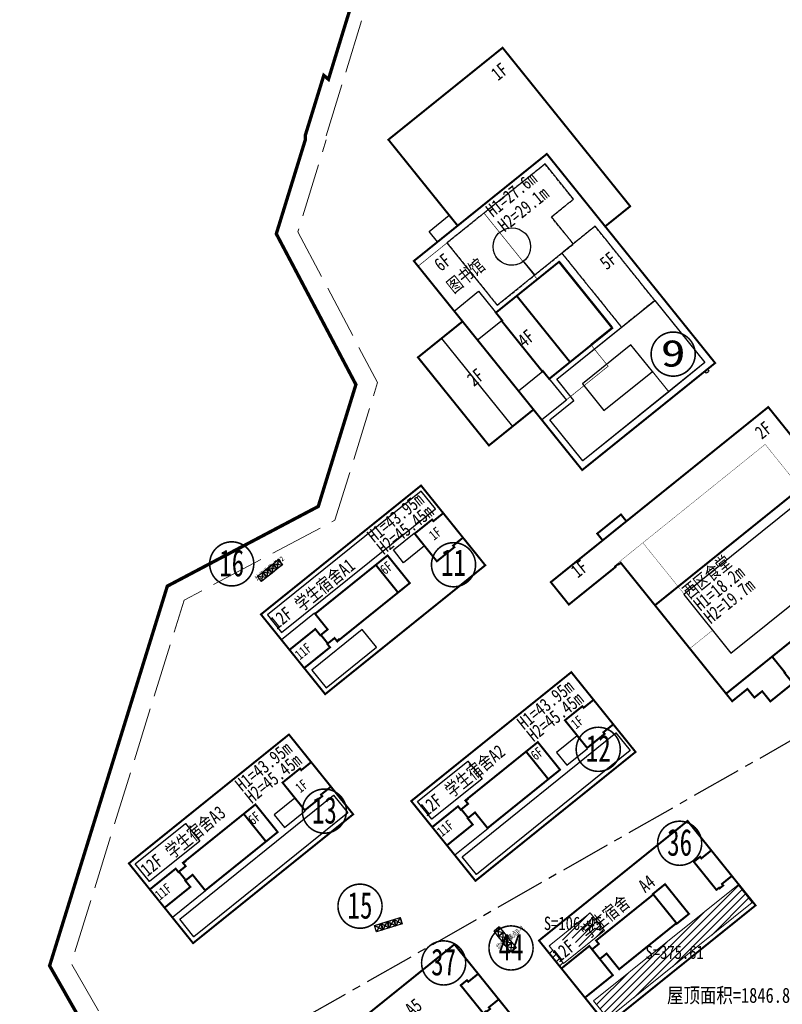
# Model space of a CAD drawing. Header units: millimetres. Extents: x 38389465 to 38395088, y 2473666 to 2480744.
# Tile 34 of 256: x 38393515 to 38393743, y 2475940 to 2476234. Entities that reach past the tile are written whole.
import ezdxf
from ezdxf.enums import TextEntityAlignment as Align

# ---------------------------------------------------------------- set-up
doc = ezdxf.new("R2010")
doc.units = ezdxf.units.MM
doc.header["$LTSCALE"] = 2
for name, pattern in [('0', [0]), ('CENTER2', [1.125, 0.75, -0.125, 0.125, -0.125]), ('DASH', [0.35, 0.25, -0.1]), ('X2', [10, 8, -2])]:
    doc.linetypes.add(name, pattern=pattern)
doc.layers.add('0核算', color=6, linetype='CONTINUOUS', plot=False)
for name, color, linetype in [('MJZJ', 7, 'CONTINUOUS'), ('w-二期建筑', 40, 'CONTINUOUS'), ('w-文字', 7, 'CONTINUOUS'), ('w-楼栋号', 4, 'CONTINUOUS'), ('w-用地红线', 1, 'CONTINUOUS'), ('一期建筑轮廓', 4, 'CONTINUOUS'), ('建筑', 31, 'CONTINUOUS'), ('建筑占地', 3, 'CONTINUOUS'), ('文字', 7, 'CONTINUOUS')]:
    doc.layers.add(name, color=color, linetype=linetype)
doc.layers.add('w-屋顶绿化线', color=126, linetype='CONTINUOUS', lineweight=9)
doc.layers.add('建筑控制线', color=6, linetype='0', lineweight=9)
doc.styles.add('HZTXT', font='txt', dxfattribs={"width": 0.8})
doc.styles.add('中等线体', font='txt', dxfattribs={"width": 0.8})
doc.styles.add('宋体', font='txt', dxfattribs={"width": 0.8, "height": 8})
pattern_1 = [(45, (0, 0), (-1.1313708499, 1.1313708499), [])]

# ---------------------------------------------------------------- blocks, each defined once
blk = doc.blocks.new('fA$C40693934')
at = {"layer": '一期建筑轮廓', "const_width": 600, "flags": 128}
for points in [[(61400, 30600), (0, 30600), (0, 17000), (9900, 17000), (9900, 14600), (10100, 14600), (12700, 14600), (12700, 20600), (40500, 20600), (40500, 10000), (12700, 10000), (12700, 11300), (10100, 11300), (9900, 11300), (9900, 10000), (0, 10000), (0, 0), (61400, 0), (61400, 10600), (57600, 10600), (57600, 10000), (50900, 10000), (50900, 20600), (57600, 20600), (57600, 20000), (61400, 20000)], [(0, 30600), (0, 0), (61400, 0), (61400, 30600)], [(12700, 20600), (12700, 14600), (10100, 14600), (10100, 11300), (12700, 11300), (12700, 10000), (36000, 10000), (36000, 20600)]]:
    blk.add_lwpolyline(points, close=True, dxfattribs=at)
at = {"layer": '一期建筑轮廓', "flags": 128}
for points in [[(0, 20800), (0, 17000), (9900, 17000), (9900, 14600), (12700, 14600), (12700, 20800)], [(42900, 20800), (50900, 20800), (50900, 15900), (42900, 15900)]]:
    blk.add_lwpolyline(points, close=True, dxfattribs=at)
blk = doc.blocks.new('fhjajhava')
at = {"layer": '一期建筑轮廓', "const_width": 600, "flags": 128}
for points in [[(58676, -2035637), (58676, -2068637), (41876, -2068637), (41876, -2091837), (24776, -2091837), (24776, -2125637), (41876, -2125637), (41876, -2148837), (92876, -2148837), (92876, -2096437), (102476, -2096437), (102476, -2035637)], [(92876, -2068637), (41876, -2068637), (41876, -2148837), (92876, -2148837)], [(59276, -2121437), (51276, -2121437), (51276, -2118437), (51076, -2118437), (51076, -2099037), (51276, -2099037), (51276, -2096037), (59276, -2096037)], [(59276, -2096037), (75476, -2096037), (75476, -2121437), (59276, -2121437)]]:
    blk.add_lwpolyline(points, close=True, dxfattribs=at)
at = {"layer": '一期建筑轮廓', "color": 0, "flags": 128}
for points in [[(51276, -2099037), (41876, -2099037), (41876, -2087837), (51276, -2087837)], [(51276, -2129637), (41876, -2129637), (41876, -2118437), (51276, -2118437)]]:
    blk.add_lwpolyline(points, close=True, dxfattribs=at)
blk = doc.blocks.new('A$C6A001BA8')
at = {"layer": '一期建筑轮廓', "const_width": 600, "flags": 128}
for points in [[(63500, 68900), (63500, 43500), (68200, 43500), (77100, 43500), (88800, 43500), (88800, 42900), (89300, 42900), (89300, 40200), (88800, 40200), (88800, 40000), (88600, 40000), (88600, 39300), (77100, 39300), (68200, 39300), (63500, 39300), (63500, 10100), (17650, 10100), (17650, 4000), (17500, 4000), (17500, 0), (8850, 0), (8850, 3900), (5850, 3900), (5850, 7200), (0, 7200), (0, 60300), (-700, 60300), (-700, 60500), (-2000, 60500), (-2000, 60300), (-9100, 60300), (-19300, 60300), (-19600, 60300), (-19900, 60300), (-19900, 60300), (-19900, 60300), (-19900, 68900), (-19900, 68900), (-19900, 68900), (-19600, 68900), (-19300, 68900), (-9100, 68900), (0, 68900), (0, 71500), (9100, 71500), (9100, 68900), (17650, 68900)], [(59400, 44000), (0, 44000), (0, 10100), (59400, 10100)]]:
    blk.add_lwpolyline(points, close=True, dxfattribs=at)
blk.add_lwpolyline([(9097, 68900), (-3, 68900)], dxfattribs=at)
at = {"layer": '一期建筑轮廓', "linetype": 'DASH', "ltscale": 2, "const_width": 100, "flags": 128}
blk.add_lwpolyline([(0, 60800), (55800, 60800), (55800, 44000), (59400, 44000), (59400, 10100), (0, 10100)], close=True, dxfattribs=at)
blk.add_lwpolyline([(8900, 60800), (8900, 27400), (0, 27400)], dxfattribs=at)

msp = doc.modelspace()

# ---------------------------------------------------------------- hatches: boundary and pattern name
at = {"layer": 'MJZJ', "linetype": 'ByBlock'}
h = msp.add_hatch(dxfattribs=at)
h.set_pattern_fill('411B', color=256, scale=2, style=0)
h.set_pattern_definition(pattern_1)
h.paths.add_polyline_path([(38393734.154, 2475970.157), (38393691.001, 2475935.416), (38393686.749, 2475940.697), (38393729.902, 2475975.439)])
h = msp.add_hatch(dxfattribs=at)
h.set_pattern_fill('411B', color=256, scale=2, style=0)
h.set_pattern_definition(pattern_1)
h.paths.add_polyline_path([(38393689.948, 2475961.759), (38393677.719, 2475951.914), (38393673.467, 2475957.195), (38393685.696, 2475967.04)])
h.paths.add_polyline_path([(38393676.356, 2475950.959), (38393682.92, 2475956.243), (38393679.505, 2475960.484), (38393672.942, 2475955.2)])

# ---------------------------------------------------------------- linework, layer by layer
at = {"layer": '0核算', "color": 6}
msp.add_lwpolyline([(38393723.048, 2476131.296), (38393720.789, 2476129.478), (38393721.228, 2476128.932), (38393720.994, 2476128.744), (38393721.057, 2476128.666), (38393720.512, 2476128.227), (38393720.01, 2476128.851), (38393683.322, 2476099.314), (38393668.773, 2476117.386), (38393655.453, 2476106.662), (38393634.257, 2476132.99), (38393641.268, 2476138.634), (38393647.577, 2476143.714), (38393633.028, 2476161.785), (38393640.117, 2476167.492), (38393637.608, 2476170.607), (38393643.606, 2476175.436), (38393625.42, 2476198.025), (38393659.538, 2476225.492), (38393697.666, 2476178.133), (38393690.188, 2476172.113), (38393705.614, 2476152.951)], close=True, dxfattribs=at)
at = {"layer": '0核算', "color": 3, "linetype": 'DASH', "ltscale": 2}
for points in [[(38393642.929, 2476167.188), (38393647.444, 2476161.58), (38393647.444, 2476161.58), (38393657.917, 2476148.571), (38393680.662, 2476166.883), (38393674.14, 2476174.984), (38393680.683, 2476180.251), (38393672.217, 2476190.767)], [(38393705.014, 2476150.028), (38393687.205, 2476172.15), (38393677.234, 2476164.123), (38393695.044, 2476142.002)]]:
    msp.add_lwpolyline(points, close=True, dxfattribs=at)
at = {"layer": '0核算', "color": 3, "flags": 128}
for points in [[(38393683.548, 2476102.064), (38393673.639, 2476114.371), (38393680.806, 2476120.14), (38393675.726, 2476126.449), (38393705.014, 2476150.028), (38393720.002, 2476131.412)], [(38393689.795, 2476117.107), (38393704.283, 2476128.771), (38393697.887, 2476136.716), (38393683.399, 2476125.052)]]:
    msp.add_lwpolyline(points, close=True, dxfattribs=at)
at = {"layer": '0核算', "color": 1}
for points in [[(38393754.837, 2476098.348), (38393738.909, 2476118.133), (38393703.195, 2476089.38), (38393696.535, 2476084.019), (38393694.904, 2476086.044), (38393687.816, 2476080.337), (38393689.446, 2476078.312), (38393682.358, 2476072.605), (38393674.413, 2476066.209), (38393674.179, 2476066.021), (38393673.946, 2476065.833), (38393679.339, 2476059.134), (38393679.572, 2476059.322), (38393679.806, 2476059.51), (38393687.751, 2476065.906), (38393693.282, 2476070.359), (38393693.156, 2476070.515), (38393694.169, 2476071.33), (38393694.294, 2476071.174), (38393694.839, 2476071.613), (38393728.138, 2476030.251), (38393732.695, 2476033.92), (38393734.765, 2476031.349), (38393737.102, 2476033.231), (38393739.547, 2476030.193), (38393746.285, 2476035.617)], [(38393743.893, 2476038.827), (38393740.068, 2476043.579), (38393775.783, 2476072.331)]]:
    msp.add_lwpolyline(points, dxfattribs=at)
at = {"layer": '0核算'}
for points in [[(38393587.344, 2476056.194), (38393635.17, 2476094.698), (38393654.36, 2476070.862), (38393606.533, 2476032.358)], [(38393603.507, 2476056.369), (38393621.656, 2476070.98), (38393628.304, 2476062.723), (38393610.894, 2476048.707), (38393610.737, 2476048.902), (38393609.998, 2476048.307), (38393609.339, 2476049.124), (38393607.314, 2476047.494), (38393605.245, 2476050.064), (38393607.27, 2476051.695)], [(38393651.435, 2475976.588), (38393699.262, 2476015.092), (38393680.072, 2476038.927), (38393632.245, 2476000.423)], [(38393567.066, 2475957.962), (38393614.893, 2475996.466), (38393595.704, 2476020.302), (38393547.877, 2475981.798)], [(38393681.864, 2476019.958), (38393675.633, 2476014.941), (38393678.706, 2476011.124), (38393684.937, 2476016.141)], [(38393655.056, 2475992.341), (38393673.205, 2476006.953), (38393666.558, 2476015.21), (38393649.149, 2476001.194), (38393649.305, 2476000.999), (38393648.566, 2476000.403), (38393649.224, 2475999.586), (38393647.199, 2475997.955), (38393649.268, 2475995.385), (38393651.294, 2475997.015)], [(38393570.688, 2475973.716), (38393588.837, 2475988.327), (38393582.19, 2475996.584), (38393564.78, 2475982.568), (38393564.937, 2475982.373), (38393564.197, 2475981.778), (38393564.856, 2475980.96), (38393562.83, 2475979.33), (38393564.9, 2475976.759), (38393566.925, 2475978.39)]]:
    msp.add_lwpolyline(points, close=True, dxfattribs=at)
at = {"layer": '0核算', "color": 3}
for points in [[(38393635.219, 2476093.042), (38393589.262, 2476056.043), (38393593.514, 2476050.762), (38393639.471, 2476087.761)], [(38393727.766, 2476044.587), (38393760.871, 2476071.239), (38393746.761, 2476088.765), (38393713.657, 2476062.113)], [(38393617.577, 2476051.649), (38393602.544, 2476039.546), (38393606.796, 2476034.264), (38393621.829, 2476046.367)], [(38393697.655, 2476015.493), (38393651.698, 2475978.494), (38393647.446, 2475983.775), (38393693.403, 2476020.774)], [(38393653.449, 2476007.095), (38393638.415, 2475994.992), (38393634.164, 2476000.273), (38393649.197, 2476012.376)], [(38393613.286, 2475996.868), (38393567.329, 2475959.868), (38393563.077, 2475965.15), (38393609.035, 2476002.149)], [(38393569.08, 2475988.469), (38393554.047, 2475976.366), (38393549.795, 2475981.648), (38393564.829, 2475993.751)]]:
    msp.add_lwpolyline(points, close=True, dxfattribs=at)
msp.add_circle((38393662.298, 2476166.092), 5.6, dxfattribs=at)
at = {"layer": 'w-二期建筑', "flags": 128}
for points, const_width in [([(38393670.408, 2475958.74), (38393714.807, 2475994.485), (38393721.894, 2475985.683), (38393718.934, 2475983.3), (38393718.551, 2475983.775), (38393716.682, 2475982.27), (38393723.43, 2475973.889), (38393724.208, 2475974.516), (38393724.365, 2475974.321), (38393725.456, 2475975.199), (38393725.079, 2475975.666), (38393728.039, 2475978.049), (38393735.125, 2475969.247), (38393690.726, 2475933.503)], 0.6), ([(38393711.599, 2475963.787), (38393715.221, 2475966.703), (38393708.072, 2475975.583), (38393704.45, 2475972.667)], 0.6), ([(38393688.588, 2475953.221), (38393690.613, 2475954.851), (38393694.219, 2475950.372), (38393694.219, 2475950.372), (38393694.376, 2475950.178), (38393711.474, 2475963.942), (38393704.575, 2475972.511), (38393687.478, 2475958.746), (38393687.634, 2475958.551), (38393687.634, 2475958.551), (38393688.293, 2475957.733), (38393686.268, 2475956.103)], 0.6), ([(38393658.551, 2475962.805), (38393656.993, 2475961.551), (38393662.01, 2475955.32), (38393663.568, 2475956.574)], 0.2), ([(38393600.753, 2475921.855), (38393645.153, 2475957.6), (38393652.239, 2475948.798), (38393649.279, 2475946.415), (38393648.896, 2475946.89), (38393647.027, 2475945.385), (38393653.775, 2475937.004), (38393654.554, 2475937.631), (38393654.71, 2475937.436), (38393655.801, 2475938.314), (38393655.425, 2475938.781), (38393658.385, 2475941.164), (38393665.471, 2475932.362), (38393621.071, 2475896.618)], 0.6), ([(38393684.141, 2475941.681), (38393692.476, 2475948.391), (38393685.452, 2475957.116), (38393677.118, 2475950.406)], 0.6)]:
    msp.add_lwpolyline(points, close=True, dxfattribs=dict(at, const_width=const_width))
at = {"layer": 'w-二期建筑', "const_width": 0.6, "flags": 128}
for points in [[(38393728.039, 2475978.049), (38393721.894, 2475985.683)], [(38393658.385, 2475941.164), (38393652.239, 2475948.798)]]:
    msp.add_lwpolyline(points, dxfattribs=at)
at = {"layer": 'w-二期建筑', "flags": 128}
for points in [[(38393658.248, 2475959.993), (38393656.993, 2475961.551), (38393658.551, 2475962.805), (38393659.806, 2475961.247), (38393658.248, 2475959.993), (38393658.551, 2475962.805), (38393656.993, 2475961.551), (38393659.806, 2475961.247)], [(38393659.502, 2475958.435), (38393658.248, 2475959.993), (38393659.806, 2475961.247), (38393661.06, 2475959.69), (38393659.502, 2475958.435), (38393659.806, 2475961.247), (38393658.248, 2475959.993), (38393661.06, 2475959.69)], [(38393660.756, 2475956.878), (38393659.502, 2475958.435), (38393661.06, 2475959.69), (38393662.314, 2475958.132), (38393660.756, 2475956.878), (38393661.06, 2475959.69), (38393659.502, 2475958.435), (38393662.314, 2475958.132)], [(38393662.01, 2475955.32), (38393660.756, 2475956.878), (38393662.314, 2475958.132), (38393663.568, 2475956.574), (38393662.01, 2475955.32), (38393662.314, 2475958.132), (38393660.756, 2475956.878), (38393663.568, 2475956.574)]]:
    msp.add_lwpolyline(points, dxfattribs=at)
at = {"layer": 'w-屋顶绿化线'}
msp.add_lwpolyline([(38393674.14, 2476174.984), (38393680.683, 2476180.251), (38393672.217, 2476190.767), (38393642.929, 2476167.188), (38393647.444, 2476161.58), (38393657.917, 2476148.571), (38393669.133, 2476157.602), (38393665.81, 2476161.73, -0.629956), (38393656.698, 2476166.092, -1), (38393667.898, 2476166.092, -0.227027), (38393665.81, 2476161.73), (38393669.133, 2476157.602), (38393680.662, 2476166.883)], format="xyb", close=True, dxfattribs=at)
for points in [[(38393705.014, 2476150.028), (38393687.205, 2476172.15), (38393677.234, 2476164.123), (38393695.044, 2476142.002)], [(38393705.014, 2476150.028), (38393695.044, 2476142.002), (38393675.726, 2476126.449), (38393680.806, 2476120.14), (38393673.639, 2476114.371), (38393683.548, 2476102.064), (38393709.175, 2476122.695), (38393704.283, 2476128.771), (38393689.795, 2476117.107), (38393683.399, 2476125.052), (38393697.887, 2476136.716), (38393704.283, 2476128.771), (38393709.175, 2476122.695), (38393720.002, 2476131.412)], [(38393635.219, 2476093.042), (38393589.262, 2476056.043), (38393593.514, 2476050.762), (38393639.471, 2476087.761)], [(38393727.766, 2476044.587), (38393760.871, 2476071.239), (38393746.761, 2476088.765), (38393713.657, 2476062.113)], [(38393617.577, 2476051.649), (38393602.544, 2476039.546), (38393606.796, 2476034.264), (38393621.829, 2476046.367)], [(38393697.655, 2476015.493), (38393651.698, 2475978.494), (38393647.446, 2475983.775), (38393693.403, 2476020.774)], [(38393653.449, 2476007.095), (38393638.415, 2475994.992), (38393634.164, 2476000.273), (38393649.197, 2476012.376)], [(38393613.286, 2475996.868), (38393567.329, 2475959.868), (38393563.077, 2475965.15), (38393609.035, 2476002.149)], [(38393569.08, 2475988.469), (38393554.047, 2475976.366), (38393549.795, 2475981.648), (38393564.829, 2475993.751)], [(38393734.154, 2475970.157), (38393691.001, 2475935.416), (38393686.749, 2475940.697), (38393729.902, 2475975.439)], [(38393689.948, 2475961.759), (38393677.719, 2475951.914), (38393673.467, 2475957.195), (38393685.696, 2475967.04)]]:
    msp.add_lwpolyline(points, close=True, dxfattribs=at)
at = {"layer": 'w-楼栋号', "color": 3, "linetype": 'Continuous', "const_width": 0.471}
for points in [[(38393717.095, 2476133.961, 1), (38393703.919, 2476133.961, 1)], [(38393585.199, 2476071.283, 1), (38393572.022, 2476071.283, 1)], [(38393651.471, 2476071.035, 1), (38393638.294, 2476071.035, 1)], [(38393694.712, 2476015.879, 1), (38393681.535, 2476015.879, 1)], [(38393612.878, 2475997.42, 1), (38393599.701, 2475997.42, 1)], [(38393623.53, 2475969.008, 1), (38393610.354, 2475969.008, 1)]]:
    msp.add_lwpolyline(points, format="xyb", close=True, dxfattribs=at)
at = {"layer": 'w-楼栋号', "linetype": 'Continuous', "const_width": 0.471}
for points in [[(38393719.03, 2475987.807, 1), (38393705.854, 2475987.807, 1)], [(38393668.648, 2475956.531, 1), (38393655.472, 2475956.531, 1)], [(38393648.517, 2475952.055, 1), (38393635.34, 2475952.055, 1)]]:
    msp.add_lwpolyline(points, format="xyb", close=True, dxfattribs=at)
at = {"layer": 'w-用地红线', "linetype": 'CENTER2', "ltscale": 10, "const_width": 1, "flags": 128}
msp.add_lwpolyline([(38393871.553, 2476280.005), (38393871.564, 2476280.014), (38393872.069, 2476280.421), (38393888.98, 2476259.415), (38393976.214, 2476151.06), (38393993.432, 2476130.145), (38394011.102, 2476109.611), (38394029.217, 2476089.469), (38394028.713, 2476088.973), (38394027.324, 2476087.609), (38394026.226, 2476086.53), (38393995.771, 2476056.603), (38393987.184, 2476048.164), (38393917.042, 2475979.238), (38393904.043, 2475966.465), (38393876.049, 2475938.957), (38393766.336, 2475831.146), (38393761.28, 2475826.178), (38393751.733, 2475823.353), (38393741.618, 2475818.381), (38393734.93, 2475815.936), (38393724.438, 2475813.547), (38393718.484, 2475811.032), (38393714.566, 2475809.377), (38393710.453, 2475807.039), (38393707.77, 2475806.039), (38393707.706, 2475806.015), (38393693.569, 2475799.494), (38393693.411, 2475799.421), (38393687.608, 2475797.785), (38393685.683, 2475797.242), (38393678.578, 2475797.267), (38393669.749, 2475794.912), (38393666.791, 2475795.793), (38393666.777, 2475795.797), (38393666.685, 2475795.802), (38393666.65, 2475795.794), (38393666.501, 2475795.759), (38393658.299, 2475796.229), (38393643.172, 2475801.675), (38393631.608, 2475808.197), (38393630.686, 2475808.464), (38393627.79, 2475809.015), (38393620.244, 2475810.185), (38393618.861, 2475809.981), (38393605.383, 2475809.811), (38393604.754, 2475809.434), (38393601.093, 2475809.733), (38393601.257, 2475808.988), (38393601.12, 2475808.084), (38393601.107, 2475807.999), (38393600.986, 2475807.532), (38393600.297, 2475807.305), (38393597.271, 2475808.542), (38393591.065, 2475811.079), (38393578.348, 2475816.277), (38393574.952, 2475819.011), (38393571.969, 2475821.412), (38393571.699, 2475821.439), (38393561.705, 2475818.629), (38393550.152, 2475814.246), (38393544.919, 2475815.269), (38393540.581, 2475816.118), (38393533.219, 2475823.144), (38393529.729, 2475825.916), (38393528.922, 2475827.367), (38393522.894, 2475827.997), (38393518.323, 2475829.879), (38393515.768, 2475834.115), (38393516.172, 2475841.847), (38393517.789, 2475853.24), (38393522.054, 2475883.581), (38393523.509, 2475889.553), (38393524.609, 2475894.069), (38393526.29, 2475897.665), (38393527.412, 2475897.887), (38393529.957, 2475898.389), (38393521.143, 2475914.812), (38393539.108, 2475925.046), (38393524.2, 2475951.216), (38393558.849, 2476062.961), (38393559.368, 2476064.636), (38393604.465, 2476088.45), (38393615.711, 2476124.861), (38393591.928, 2476169.9), (38393600.641, 2476198.14), (38393600.578, 2476199.284), (38393606.117, 2476217.237), (38393607.511, 2476216.067), (38393612.124, 2476231.096), (38393622.939, 2476266.066), (38393621.689, 2476266.418), (38393621.334, 2476266.55), (38393622.405, 2476270.022), (38393625.057, 2476278.617), (38393658.249, 2476386.19), (38393693.892, 2476421.833), (38393729.535, 2476457.475), (38393796.942, 2476370.701), (38393847.941, 2476309.334), (38393871.553, 2476280.005)], close=True, dxfattribs=at)
at = {"layer": 'w-用地红线', "linetype": 'CENTER2', "ltscale": 10}
msp.add_lwpolyline([(38393871.553, 2476280.005), (38393861.602, 2476193.35), (38393852.446, 2476113.611), (38393852.002, 2476111.318), (38393850.113, 2476104.138), (38393849.596, 2476102.565), (38393849.249, 2476101.505), (38393848.423, 2476099.195), (38393846.812, 2476095.276), (38393844.78, 2476090.866), (38393841.713, 2476085.32), (38393837.825, 2476079.292), (38393833.522, 2476073.719), (38393828.587, 2476068.283), (38393821.86, 2476062.203), (38393819.944, 2476060.801), (38393768.943, 2476031.747), (38393534.398, 2475898.136), (38393532.001, 2475898.769), (38393529.969, 2475898.367)], dxfattribs=at)
at = {"layer": '一期建筑轮廓', "color": 0, "flags": 128}
msp.add_lwpolyline([(38393641.268, 2476138.634), (38393662.464, 2476112.306)], dxfattribs=at)
at = {"layer": '一期建筑轮廓', "flags": 128}
for points, const_width in [([(38393586.3, 2476067.574), (38393587.554, 2476066.016), (38393593.785, 2476071.033), (38393592.531, 2476072.591)], 0.2), ([(38393614.893, 2475996.466), (38393567.066, 2475957.962), (38393558.538, 2475968.556), (38393566.249, 2475974.764), (38393564.744, 2475976.634), (38393564.9, 2475976.759), (38393566.925, 2475978.39), (38393570.688, 2475973.716), (38393592.342, 2475991.149), (38393585.695, 2475999.406), (38393564.04, 2475981.973), (38393564.856, 2475980.96), (38393562.83, 2475979.33), (38393562.675, 2475979.204), (38393561.859, 2475980.217), (38393554.148, 2475974.008), (38393547.877, 2475981.798), (38393595.704, 2476020.302), (38393602.351, 2476012.045), (38393599.391, 2476009.662), (38393599.015, 2476010.13), (38393593.796, 2476005.928), (38393600.443, 2475997.671), (38393605.662, 2476001.873), (38393605.286, 2476002.34), (38393608.246, 2476004.723)], 0.6), ([(38393567.066, 2475957.962), (38393547.877, 2475981.798), (38393595.704, 2476020.302), (38393614.893, 2475996.466)], 0.6), ([(38393570.688, 2475973.716), (38393566.925, 2475978.39), (38393564.9, 2475976.759), (38393562.83, 2475979.33), (38393564.856, 2475980.96), (38393564.04, 2475981.973), (38393582.19, 2475996.584), (38393588.837, 2475988.327)], 0.6), ([(38393621.282, 2475963.246), (38393621.879, 2475961.337), (38393629.514, 2475963.726), (38393628.917, 2475965.634)], 0.2)]:
    msp.add_lwpolyline(points, close=True, dxfattribs=dict(at, const_width=const_width))
for points in [[(38393589.416, 2476070.082), (38393590.973, 2476071.337), (38393592.228, 2476069.779), (38393590.67, 2476068.525), (38393589.416, 2476070.082), (38393592.228, 2476069.779), (38393590.973, 2476071.337), (38393590.67, 2476068.525)], [(38393590.973, 2476071.337), (38393592.531, 2476072.591), (38393593.785, 2476071.033), (38393592.228, 2476069.779), (38393590.973, 2476071.337), (38393593.785, 2476071.033), (38393592.531, 2476072.591), (38393592.228, 2476069.779)], [(38393586.3, 2476067.574), (38393587.858, 2476068.828), (38393589.112, 2476067.27), (38393587.554, 2476066.016), (38393586.3, 2476067.574), (38393589.112, 2476067.27), (38393587.858, 2476068.828), (38393587.554, 2476066.016)], [(38393587.858, 2476068.828), (38393589.416, 2476070.082), (38393590.67, 2476068.525), (38393589.112, 2476067.27), (38393587.858, 2476068.828), (38393590.67, 2476068.525), (38393589.416, 2476070.082), (38393589.112, 2476067.27)], [(38393627.008, 2475965.037), (38393628.917, 2475965.634), (38393629.514, 2475963.726), (38393627.605, 2475963.128), (38393627.008, 2475965.037), (38393629.514, 2475963.726), (38393628.917, 2475965.634), (38393627.605, 2475963.128)], [(38393621.282, 2475963.246), (38393623.19, 2475963.843), (38393623.787, 2475961.934), (38393621.879, 2475961.337), (38393621.282, 2475963.246), (38393623.787, 2475961.934), (38393623.19, 2475963.843), (38393621.879, 2475961.337)], [(38393623.19, 2475963.843), (38393625.099, 2475964.44), (38393625.696, 2475962.531), (38393623.787, 2475961.934), (38393623.19, 2475963.843), (38393625.696, 2475962.531), (38393625.099, 2475964.44), (38393623.787, 2475961.934)], [(38393625.099, 2475964.44), (38393627.008, 2475965.037), (38393627.605, 2475963.128), (38393625.696, 2475962.531), (38393625.099, 2475964.44), (38393627.605, 2475963.128), (38393627.008, 2475965.037), (38393625.696, 2475962.531)]]:
    msp.add_lwpolyline(points, dxfattribs=at)
for points in [[(38393594.337, 2475992.499), (38393600.569, 2475997.515), (38393597.496, 2476001.332), (38393591.264, 2475996.315)], [(38393560.921, 2475965.596), (38393558.538, 2475968.556), (38393566.249, 2475974.764), (38393564.744, 2475976.634), (38393566.925, 2475978.39), (38393570.813, 2475973.56)]]:
    msp.add_lwpolyline(points, close=True, dxfattribs=at)
at = {"layer": '建筑', "color": 152, "linetype": 'DASH', "ltscale": 10, "const_width": 0.2, "flags": 128}
msp.add_lwpolyline([(38393634.283, 2476160.227), (38393653.99, 2476176.093), (38393669.855, 2476156.386), (38393676.554, 2476161.779), (38393692.357, 2476142.149), (38393685.814, 2476136.882), (38393691.082, 2476130.339), (38393671.219, 2476114.348)], close=True, dxfattribs=at)
at = {"layer": '建筑占地', "color": 6, "flags": 128}
for points in [[(38393625.42, 2476198.025), (38393646.115, 2476172.32), (38393633.028, 2476161.785), (38393647.577, 2476143.714), (38393634.257, 2476132.99), (38393655.453, 2476106.662), (38393668.773, 2476117.386), (38393683.322, 2476099.314), (38393723.048, 2476131.296), (38393690.188, 2476172.113), (38393697.666, 2476178.133), (38393659.538, 2476225.492)], [(38393676.383, 2476161.513), (38393663.765, 2476151.354), (38393679.693, 2476131.569), (38393692.312, 2476141.728)], [(38393607.27, 2476051.695), (38393603.507, 2476056.369), (38393621.657, 2476070.979), (38393628.304, 2476062.722), (38393610.155, 2476048.11), (38393609.34, 2476049.123), (38393607.315, 2476047.493), (38393605.245, 2476050.064)], [(38393632.244, 2476000.425), (38393680.072, 2476038.927), (38393699.261, 2476015.091), (38393651.433, 2475976.588)], [(38393547.87, 2475981.804), (38393595.698, 2476020.307), (38393614.887, 2475996.47), (38393567.059, 2475957.968)], [(38393651.3, 2475997.018), (38393655.071, 2475992.352), (38393673.206, 2476006.953), (38393666.556, 2476015.208), (38393648.407, 2476000.597), (38393649.224, 2475999.585), (38393647.202, 2475997.951), (38393649.278, 2475995.384)], [(38393566.926, 2475978.389), (38393570.689, 2475973.715), (38393588.837, 2475988.327), (38393582.19, 2475996.584), (38393564.04, 2475981.973), (38393564.856, 2475980.96), (38393562.83, 2475979.33), (38393564.901, 2475976.758)], [(38393670.408, 2475958.74), (38393714.807, 2475994.485), (38393735.125, 2475969.247), (38393690.726, 2475933.503)], [(38393688.588, 2475953.221), (38393690.613, 2475954.851), (38393694.376, 2475950.178), (38393711.473, 2475963.943), (38393704.575, 2475972.511), (38393687.478, 2475958.746), (38393688.293, 2475957.733), (38393686.268, 2475956.103)], [(38393600.753, 2475921.855), (38393645.153, 2475957.6), (38393665.471, 2475932.362), (38393621.071, 2475896.618)]]:
    msp.add_lwpolyline(points, close=True, dxfattribs=at)
for points in [[(38393746.285, 2476035.617), (38393739.547, 2476030.193), (38393737.102, 2476033.231), (38393734.765, 2476031.349), (38393732.695, 2476033.92), (38393728.138, 2476030.251), (38393694.839, 2476071.613), (38393694.294, 2476071.174), (38393694.169, 2476071.33), (38393693.156, 2476070.515), (38393693.282, 2476070.359), (38393687.751, 2476065.906), (38393679.806, 2476059.51), (38393679.572, 2476059.322), (38393679.338, 2476059.134), (38393679.338, 2476059.134), (38393679.338, 2476059.134), (38393673.946, 2476065.833), (38393673.946, 2476065.833), (38393673.946, 2476065.833), (38393674.179, 2476066.021), (38393674.413, 2476066.209), (38393682.358, 2476072.605), (38393689.446, 2476078.312), (38393687.816, 2476080.337), (38393694.904, 2476086.044), (38393696.535, 2476084.019), (38393703.195, 2476089.38), (38393738.909, 2476118.133), (38393754.837, 2476098.348)], [(38393775.783, 2476072.331), (38393740.068, 2476043.579), (38393743.893, 2476038.827)]]:
    msp.add_lwpolyline(points, dxfattribs=at)
at = {"layer": '建筑控制线', "linetype": 'X2', "flags": 128}
msp.add_lwpolyline([(38393606.809, 2476199.131), (38393611.846, 2476215.452), (38393612.39, 2476217.219), (38393627.063, 2476264.767), (38393628.138, 2476268.254), (38393630.79, 2476276.848), (38393663.543, 2476383), (38393669.787, 2476389.244), (38393723.716, 2476443.171, 0.0109718), (38393765.33, 2476389.093), (38393984.322, 2476117.079, 0.0172773), (38394013.901, 2476082.831), (38393991.565, 2476060.883), (38393982.978, 2476052.444), (38393912.836, 2475983.518), (38393899.837, 2475970.745), (38393871.843, 2475943.237), (38393762.13, 2475835.426), (38393758.142, 2475831.507), (38393749.542, 2475828.962), (38393739.257, 2475823.907), (38393733.227, 2475821.702), (38393722.59, 2475819.28), (38393716.149, 2475816.559), (38393711.907, 2475814.767), (38393707.906, 2475812.493), (38393705.668, 2475811.659), (38393705.393, 2475811.556), (38393691.326, 2475805.068), (38393685.98, 2475803.56), (38393684.863, 2475803.245), (38393677.802, 2475803.27), (38393669.838, 2475801.146), (38393668.471, 2475801.553), (38393667.776, 2475801.752), (38393666.169, 2475801.839), (38393665.99, 2475801.798), (38393659.511, 2475802.17), (38393645.679, 2475807.149), (38393633.947, 2475813.766), (38393632.084, 2475814.306), (38393628.81, 2475814.929), (38393620.266, 2475816.253), (38393618.383, 2475815.976), (38393603.687, 2475815.79), (38393603.322, 2475815.571), (38393594.088, 2475816.325), (38393593.335, 2475816.633), (38393581.428, 2475821.5), (38393578.714, 2475823.685), (38393574.341, 2475827.205), (38393571.167, 2475827.522), (38393559.825, 2475824.333), (38393549.623, 2475820.463), (38393546.07, 2475821.158), (38393543.454, 2475821.67), (38393537.164, 2475827.673), (38393534.393, 2475829.874), (38393532.649, 2475833.01), (38393524.378, 2475833.875), (38393522.438, 2475834.674), (38393521.855, 2475835.639), (38393522.15, 2475841.268), (38393523.73, 2475852.401), (38393527.954, 2475882.451), (38393529.338, 2475888.133), (38393530.297, 2475892.069), (38393530.424, 2475892.341), (38393531.807, 2475892.615), (38393535.237, 2475891.709), (38393539.154, 2475893.94), (38393529.196, 2475912.495), (38393547.291, 2475922.803), (38393530.701, 2475951.925), (38393564.364, 2476060.489), (38393609.464, 2476084.305), (38393622.177, 2476125.465), (38393598.393, 2476170.505), (38393606.872, 2476197.987)], format="xyb", dxfattribs=at)

# ---------------------------------------------------------------- block references
at = {"layer": '一期建筑轮廓', "color": 0, "xscale": 0.0009999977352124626, "yscale": 0.0009999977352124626, "zscale": 0.0009999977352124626, "rotation": 38.83659301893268}
msp.add_blockref('fhjajhava', (38392303.167, 2477746.865), dxfattribs=at)
at = {"layer": '一期建筑轮廓'}
for name, p, xscale, yscale, zscale, rotation in [('A$C6A001BA8', (38393732.653, 2476024.643), 0.001000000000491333, 0.001000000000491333, 0.001000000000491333, 38.83646422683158), ('fA$C40693934', (38393606.533, 2476032.358), 0.0009999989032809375, 0.0009999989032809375, 0.0009999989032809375, 38.8366761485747), ('fA$C40693934', (38393632.245, 2476000.423), -0.0009999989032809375, 0.001000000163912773, 0.001, 218.8366761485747)]:
    msp.add_blockref(name, p, dxfattribs=dict(at, xscale=xscale, yscale=yscale, zscale=zscale, rotation=rotation))

# ---------------------------------------------------------------- texts
at = {"layer": 'MJZJ', "linetype": 'ByBlock', "style": '中等线体', "width": 0.8}
for s, p in [('S=106.45', (38393680.56, 2475963.889)), ('S=375.61', (38393710.947, 2475955.254))]:
    msp.add_text(s, height=4, dxfattribs=at).set_placement(p, align=Align.MIDDLE)
at = {"layer": 'MJZJ', "color": 2, "linetype": 'Continuous', "style": '宋体', "width": 0.8}
msp.add_text('屋顶面积=1846.8-251.07', height=4.5, dxfattribs=at).set_placement((38393735.633, 2475942.436), align=Align.MIDDLE)
at = {"layer": 'w-文字', "style": '中等线体', "width": 0.8}
for s, height, rotation, p in [('1F', 4, 38.83727, (38393658.15, 2476215.453)), ('H1=27.6m', 4, 38.83727, (38393656.619, 2476174.697)), ('H2=29.1m', 4, 38.83727, (38393660.19, 2476170.261)), ('6F', 4, 38.83727, (38393641.116, 2476158.473)), ('图书馆', 4, 38.83727, (38393644.909, 2476151.912)), ('5F', 4, 38.83727, (38393690.613, 2476158.941)), ('4F', 4, 38.83727, (38393666.063, 2476135.772)), ('2F', 4, 38.83727, (38393650.969, 2476124.105)), ('2F', 4, 38.83727, (38393736.983, 2476108.321)), ('H1=43.95m', 4, 38.83727, (38393621.158, 2476077.435)), ('H2=45.45m', 4, 38.83727, (38393624.041, 2476073.853)), ('1F', 3, 38.83727, (38393639.059, 2476078.167)), ('西区食堂', 4, 38.83727, (38393715.366, 2476060.625)), ('垃圾收集点02', 1.5, 38.83727, (38393586.363, 2476066.067)), ('学生宿舍A1', 4, 38.83727, (38393599.485, 2476056.908)), ('6F', 3, 38.83727, (38393624.435, 2476067.905)), ('1F', 4, 38.83727, (38393681.996, 2476066.891)), ('H1=18.2m', 4, 38.83727, (38393718.673, 2476056.992)), ('H2=19.7m', 4, 38.83727, (38393721.735, 2476053.189)), ('12F', 4, 38.83727, (38393592.091, 2476051.529)), ('11F', 3, 38.83727, (38393598.982, 2476042.462)), ('H1=43.95m', 4, 38.83727, (38393665.935, 2476021.527)), ('H2=45.45m', 4, 38.83727, (38393668.819, 2476017.945)), ('1F', 3, 38.83727, (38393681.486, 2476021.789)), ('H1=43.95m', 4, 38.83727, (38393581.716, 2476003.087)), ('学生宿舍A2', 4, 38.83727, (38393644.335, 2476001.312)), ('H2=45.45m', 4, 38.83727, (38393584.6, 2475999.505)), ('6F', 3, 38.83727, (38393669.455, 2476012.413)), ('1F', 3, 38.83727, (38393599.125, 2476002.706)), ('12F', 4, 38.83727, (38393636.849, 2475995.681)), ('学生宿舍A3', 4, 38.83727, (38393560.813, 2475983.039)), ('6F', 3, 38.83727, (38393584.986, 2475993.123)), ('11F', 3, 38.83727, (38393641.421, 2475989.602)), ('12F', 4, 38.83727, (38393553.4, 2475977.697)), ('A4', 4, 38.83727, (38393702.136, 2475972.819)), ('11F', 3, 38.83727, (38393557.159, 2475970.67)), ('学生宿舍', 4, 38.83727, (38393684.986, 2475959.012)), ('垃圾收集点01', 1, 17.10275, (38393622.299, 2475962.209)), ('12F', 4, 38.83727, (38393676.477, 2475952.084)), ('A5', 4, 38.83727, (38393632.473, 2475935.925))]:
    msp.add_text(s, height=height, rotation=rotation, dxfattribs=at).set_placement(p)
at = {"layer": 'w-楼栋号', "color": 3, "linetype": 'Continuous', "style": 'HZTXT'}
for s, width, p, p2 in [('9', 1.310228, (38393706.78, 2476130.234), (38393714.234, 2476130.234)), ('16', 0.655114, (38393574.884, 2476067.556), (38393582.337, 2476067.556)), ('11', 0.655114, (38393641.145, 2476067.699), (38393648.599, 2476067.699)), ('12', 0.655114, (38393684.396, 2476012.152), (38393691.85, 2476012.152)), ('13', 0.655114, (38393602.563, 2475993.693), (38393610.016, 2475993.693)), ('15', 0.655114, (38393613.215, 2475965.281), (38393620.669, 2475965.281))]:
    msp.add_text(s, height=8, rotation=0.00001, dxfattribs=dict(at, width=width)).set_placement(p, p2, align=Align.FIT)
at = {"layer": 'w-楼栋号', "linetype": 'Continuous', "style": 'HZTXT', "width": 0.655114}
for s, p, p2 in [('36', (38393708.715, 2475984.08), (38393716.169, 2475984.08)), ('44', (38393658.333, 2475952.804), (38393665.787, 2475952.804)), ('37', (38393638.201, 2475948.329), (38393645.655, 2475948.329))]:
    msp.add_text(s, height=8, rotation=0.00001, dxfattribs=at).set_placement(p, p2, align=Align.FIT)
at = {"layer": '文字', "color": 6, "style": '中等线体', "width": 0.7}
msp.add_text('垃圾收集点D-1', height=1.5, rotation=38.96553, dxfattribs=at).set_placement((38393658.469, 2475955.995))

doc.saveas('drawing.dxf')
